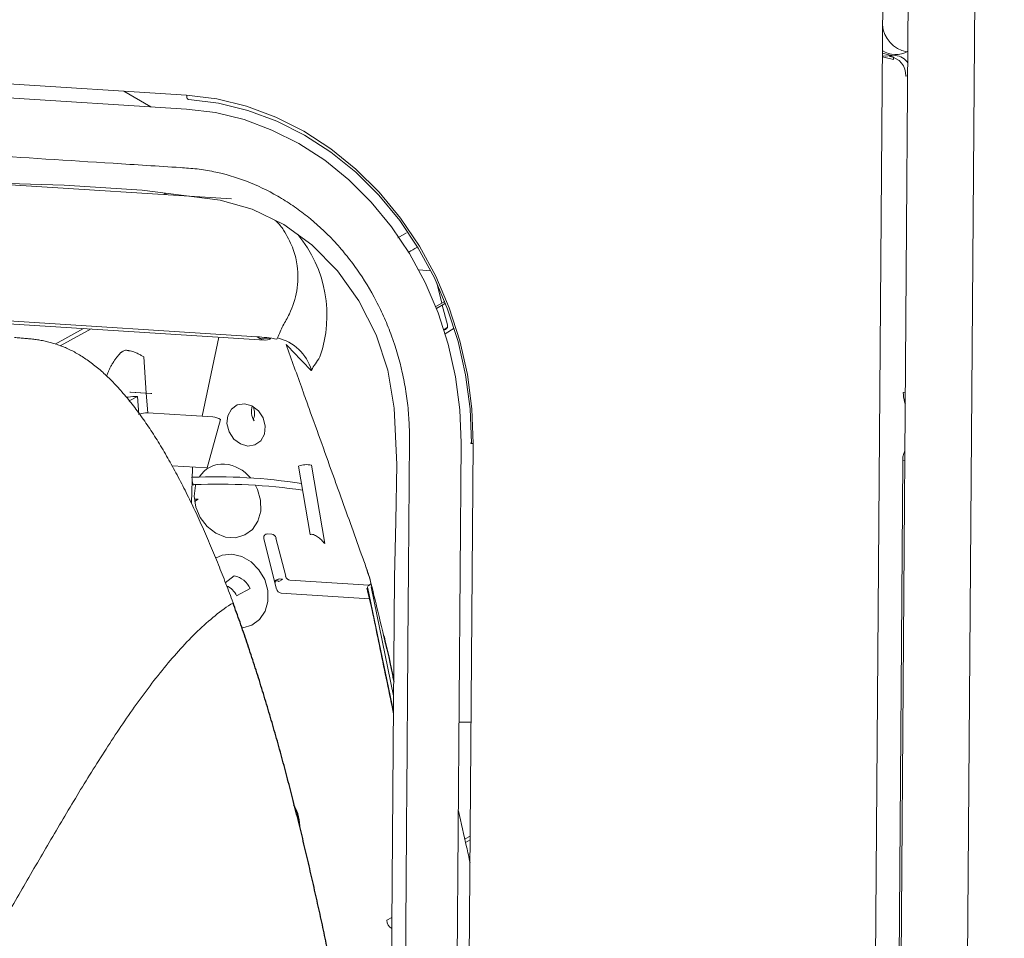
# Model space of a CAD drawing. Header units: millimetres. Extents: x -1472 to 1442, y -78 to 2620.
# Tile 9 of 102: x -963 to -858, y 890 to 988. Entities that reach past the tile are written whole.
import ezdxf

# ---------------------------------------------------------------- set-up
doc = ezdxf.new("R2010")
doc.units = ezdxf.units.MM

msp = doc.modelspace()

# ---------------------------------------------------------------- linework, layer by layer
at = {"color": 144, "linetype": 'Continuous', "lineweight": 18}
for p, q in [((-864.14, 554.27), (-857.75, 1419.85)), ((-873.99, 552.94), (-867.6, 1418.52)), ((-864.86, 1418.58), (-871.25, 553)), ((-869.84, 984.29), (-870.81, 984.54)), ((-870.5, 984.2), (-869.84, 984.29)), ((-1011.5, 984.24), (-945.27, 980.02)), ((-870.81, 984.24), (-870.5, 984.2)), ((-870.04, 984.17), (-869.4, 984.27)), ((-945.28, 978.54), (-1011.51, 982.77)), ((-868.09, 982.11), (-868.31, 982.07)), ((-949.1, 978.79), (-951.98, 980.45)), ((-965.29, 970.51), (-940.45, 968.93)), ((-947.65, 969.56), (-947.61, 969.38)), ((-947.46, 969.37), (-947.49, 969.54)), ((-921.73, 965.31), (-922.67, 964.75)), ((-920.41, 961.32), (-919.18, 961.24)), ((-918.5, 959.94), (-917.95, 957.75)), ((-918.6, 957.39), (-917.63, 957.93)), ((-917.56, 957.75), (-918.53, 957.21)), ((-917.9, 957.56), (-917.36, 955.46)), ((-972.81, 956.41), (-937.71, 954.17)), ((-971.99, 956.05), (-936.89, 953.81)), ((-956.29, 955.05), (-959.33, 953.38)), ((-958.81, 953.18), (-955.49, 955)), ((-917.38, 955.15), (-917.72, 954.92)), ((-917.58, 954.48), (-916.62, 955.09)), ((-943.59, 945.67), (-941.83, 954.13)), ((-936.25, 953.94), (-937.51, 954.02)), ((-949.58, 948.14), (-949.86, 952.03)), ((-950.51, 947.79), (-951.4, 947.32)), ((-951.36, 948.24), (-949.08, 948.09)), ((-949.01, 948.1), (-951.29, 948.25)), ((-950.37, 945.86), (-950.51, 947.79)), ((-949.42, 946.04), (-949.58, 948.12)), ((-949.03, 948.1), (-949, 948.1)), ((-942.46, 945.6), (-949.42, 946.04)), ((-941.65, 945.3), (-943.07, 940.12)), ((-917.21, 763.73), (-915.89, 942.82)), ((-914.6, 942.74), (-915.92, 763.65)), ((-943.07, 940.12), (-946.83, 940.36)), ((-932.05, 932.99), (-933.28, 940.33)), ((-931.9, 940.43), (-930.49, 932.02)), ((-868.61, 940.9), (-869.19, 862.59)), ((-944.66, 939.13), (-944.63, 939.89)), ((-944.76, 936.4), (-944.67, 938.77)), ((-944.44, 936.8), (-944.02, 936.77)), ((-944.02, 936.77), (-944.41, 936.55)), ((-936.6, 933.07), (-936.16, 933.04)), ((-935.63, 927.15), (-936.99, 932.52)), ((-935.7, 932.62), (-934.66, 928.53)), ((-940.16, 928.57), (-941.13, 927.82)), ((-935.58, 928.18), (-935.85, 928.04)), ((-935.39, 927.98), (-935.01, 928.19)), ((-934.21, 928.11), (-925.75, 927.57)), ((-923.11, 915.73), (-925.52, 927.41)), ((-938.46, 927.21), (-939.93, 926.45)), ((-925.7, 926.13), (-935.17, 926.73)), ((-925.88, 927.23), (-923.13, 914.04)), ((-925.11, 926.09), (-925.25, 926.1)), ((-914.82, 912.91), (-916.11, 912.91)), ((-914.91, 900.32), (-915.41, 900.03)), ((-923.84, 891.71), (-923.29, 891.99))]:
    msp.add_line(p, q, dxfattribs=at)
at = {"color": 144, "linetype": 'Continuous', "lineweight": 18, "flags": 128}
for points in [[(-870.81, 984.17), (-870.64, 984.09), (-869.61, 983.84)], [(-945.27, 980.02), (-942.04, 979.62), (-938.84, 978.84), (-935.72, 977.68), (-932.71, 976.16), (-929.84, 974.3), (-927.14, 972.12), (-924.64, 969.63), (-922.37, 966.87), (-920.35, 963.87), (-918.61, 960.65), (-917.17, 957.27), (-916.03, 953.74), (-915.22, 950.12), (-914.74, 946.44), (-914.6, 942.74)], [(-945.03, 979.56), (-945.08, 979.57), (-945.12, 979.59), (-945.16, 979.63), (-945.2, 979.68), (-945.23, 979.75), (-945.25, 979.83), (-945.26, 979.92), (-945.27, 980.02)], [(-914.79, 942.8), (-914.93, 946.45), (-915.41, 950.08), (-916.21, 953.66), (-917.33, 957.13), (-918.75, 960.47), (-920.47, 963.64), (-922.45, 966.6), (-924.69, 969.32), (-927.16, 971.77), (-929.82, 973.93), (-932.65, 975.76), (-935.62, 977.26), (-938.7, 978.4), (-941.84, 979.17), (-945.03, 979.56)], [(-915.89, 942.82), (-916.03, 946.36), (-916.49, 949.89), (-917.26, 953.37), (-918.35, 956.74), (-919.74, 959.99), (-921.4, 963.07), (-923.34, 965.94), (-925.51, 968.59), (-927.91, 970.97), (-930.49, 973.07), (-933.25, 974.85), (-936.13, 976.3), (-939.12, 977.41), (-942.18, 978.16), (-945.28, 978.54)], [(-1010.73, 973.22), (-1008.63, 973.17), (-975.15, 971.03), (-966.78, 970.66), (-958.39, 970.39), (-950.02, 969.87), (-941.68, 968.78), (-938.24, 967.82), (-934.87, 966.19), (-931.85, 964), (-929.1, 961.21), (-926.83, 958.03), (-924.99, 954.39), (-923.74, 950.59), (-923.04, 946.52), (-922.76, 940.48), (-922.87, 934.43), (-923.02, 928.39), (-923.15, 910.25), (-923.82, 819.32), (-924.21, 766.74), (-924.21, 766.74), (-924.21, 766.74)], [(-868.56, 948.2), (-868.36, 948.23), (-868.34, 948.24)], [(-939.08, 947), (-939.85, 946.88), (-940.48, 946.43), (-940.86, 945.72), (-940.95, 944.87), (-940.72, 943.99), (-940.22, 943.22), (-939.51, 942.69), (-938.72, 942.47), (-937.95, 942.59), (-937.32, 943.04), (-936.94, 943.75), (-936.85, 944.6), (-937.08, 945.48), (-937.58, 946.25), (-938.28, 946.78), (-939.08, 947)], [(-914.79, 942.8), (-914.83, 942.8), (-914.85, 942.79), (-914.85, 942.78), (-914.83, 942.77), (-914.8, 942.76), (-914.75, 942.75), (-914.68, 942.74), (-914.6, 942.74)], [(-944.63, 939.89), (-944.62, 940.12), (-944.62, 940.22)], [(-868.39, 940.95), (-868.41, 940.94), (-868.61, 940.9)], [(-944.44, 938.34), (-944.48, 938.3), (-944.52, 938.31), (-944.56, 938.37), (-944.6, 938.46), (-944.64, 938.59), (-944.67, 938.75), (-944.69, 938.93), (-944.71, 939.13)], [(-944.29, 938.34), (-944.31, 938.25), (-944.46, 937.12), (-944.28, 935.94), (-943.81, 934.82), (-943.07, 933.86), (-942.14, 933.14), (-941.1, 932.73), (-940.04, 932.66), (-939.05, 932.95), (-938.23, 933.55), (-937.64, 934.43), (-937.34, 935.5), (-937.36, 936.66), (-937.69, 937.82), (-937.9, 938.26)], [(-940.42, 930.89), (-941.46, 930.78), (-942.17, 930.47)], [(-939.39, 923), (-939.26, 923.01), (-938.27, 923.29), (-937.45, 923.9), (-936.86, 924.78), (-936.56, 925.84), (-936.58, 927.01), (-936.91, 928.17), (-937.52, 929.22), (-938.36, 930.07), (-939.36, 930.64), (-940.42, 930.89)], [(-925.58, 927.69), (-925.68, 927.62), (-925.77, 927.55), (-925.83, 927.49), (-925.88, 927.43), (-925.91, 927.38), (-925.92, 927.32), (-925.91, 927.27), (-925.88, 927.23)], [(-915.49, 900.38), (-915.44, 900.41), (-914.91, 900.72)]]:
    msp.add_lwpolyline(points, dxfattribs=at)
at = {"color": 144, "linetype": 'Continuous', "lineweight": 18}
for centre, radius, start, end in [((-867.59, 987.82), 3.21, 184.8318, 259.2196), ((-869.39, 986.97), 2.59, 236.7441, 300.6096), ((-869.84, 984.13), 0.159, 33.2546, 92.3952), ((-870.32, 982.18), 2.02, 356.9972, 81.8838), ((-870.45, 983.85), 0.839, 358.9222, 16.8158), ((-869.56, 982.49), 1.79, 33.8262, 84.8739), ((-943.78, 956.46), 13.53, 340.8156, 39.7039), ((-917.74, 955.31), 0.406, 269.8402, 20.435), ((-936.81, 955.11), 1.3, 226.3644, 295.7089), ((-936.77, 949.11), 5.09, 17.0177, 76.1395), ((-951.3, 948.12), 0.13, 86.9761, 115.1861), ((-949.02, 947.98), 0.127, 79.9587, 115.5), ((-936.16, 946.21), 2.17, 165.277, 209.1964), ((-941.41, 937.6), 2.94, 85.8711, 148.3515), ((-941.58, 936.52), 4.04, 38.9642, 84.5563), ((-932.4, 937.89), 2.59, 78.9358, 109.8348), ((-942.2, 879.66), 59.52, 81.0742, 92.4177), ((-941.84, 874.74), 63.65, 81.8733, 92.3403), ((-936.61, 932.66), 0.406, 89.8402, 200.435), ((-936.22, 932.51), 0.533, 12.0707, 83.3404), ((-940.64, 926.23), 2.39, 24.3671, 78.4386), ((-934.14, 928.65), 0.542, 192.8017, 262.6094), ((-926.08, 929.44), 0.0446, 26.1534, 69.549), ((-941.86, 925.56), 2.13, 24.8329, 66.3048), ((-935.67, 927.5), 0.56, 60.0046, 108.1949), ((-925.53, 927.41), 0.0957, 23.2317, 52.4992), ((-935.1, 927.26), 0.533, 192.0707, 263.3404), ((-922.72, 891.78), 1.13, 183.8009, 238.6916)]:
    msp.add_arc(centre, radius, start, end, dxfattribs=at)
for points, knots in [([(-980.16, 741.86), (-970.64, 741.26), (-959.92, 740.57), (-948.91, 739.87), (-947.42, 739.78), (-946.83, 739.74), (-946.53, 739.72), (-945.64, 739.69), (-945.04, 739.7), (-943.85, 739.77), (-943.26, 739.83), (-942.08, 740), (-941.51, 740.11), (-939.79, 740.52), (-938.67, 740.88), (-937.02, 741.59), (-936.48, 741.85), (-935.42, 742.41), (-934.9, 742.72), (-933.38, 743.7), (-932.42, 744.44), (-931.06, 745.67), (-930.62, 746.1), (-929.77, 747), (-929.35, 747.47), (-928.17, 748.94), (-927.45, 749.97), (-926.16, 752.16), (-925.58, 753.31), (-924.82, 755.13), (-924.59, 755.74), (-924.16, 756.99), (-923.97, 757.62), (-923.46, 759.53), (-923.2, 760.83), (-922.83, 763.5), (-922.74, 764.86), (-922.72, 766.91), (-922.71, 767.59), (-922.7, 768.95), (-922.69, 771), (-922.65, 775.77), (-922.54, 790.78), (-922.28, 826.24), (-921.96, 869.89), (-921.68, 908.08), (-921.54, 927.17), (-921.46, 936.72), (-921.43, 940.81), (-921.42, 942.86), (-921.41, 943.54), (-921.44, 944.91), (-921.48, 945.59), (-921.61, 946.97), (-921.7, 947.65), (-921.91, 949), (-922.03, 949.67), (-922.48, 951.66), (-922.86, 952.97), (-923.56, 954.89), (-923.82, 955.53), (-924.36, 956.77), (-924.66, 957.38), (-925.59, 959.17), (-926.28, 960.31), (-927.43, 961.93), (-927.83, 962.46), (-928.66, 963.49), (-929.1, 963.99), (-930.44, 965.41), (-931.38, 966.29), (-932.88, 967.48), (-933.39, 967.85), (-934.43, 968.57), (-934.97, 968.9), (-936.61, 969.85), (-937.72, 970.38), (-940, 971.25), (-941.17, 971.59), (-942.95, 971.96), (-943.55, 972.06), (-944.45, 972.16), (-944.75, 972.19), (-945.35, 972.24), (-945.64, 972.26), (-948.34, 972.43), (-955.53, 972.89), (-972.29, 973.96), (-991.46, 975.18), (-1005.83, 976.09), (-1011.22, 976.44), (-1011.82, 976.48), (-1013.02, 976.51), (-1013.62, 976.5), (-1015.41, 976.39), (-1016.61, 976.21), (-1018.1, 975.85), (-1018.4, 975.77), (-1018.99, 975.6), (-1019.28, 975.51), (-1020.16, 975.21), (-1020.73, 974.99), (-1022.41, 974.26), (-1023.5, 973.67), (-1025.06, 972.64), (-1025.58, 972.26), (-1026.57, 971.48), (-1027.05, 971.07), (-1028.44, 969.77), (-1029.3, 968.83), (-1030.5, 967.3), (-1030.88, 966.77), (-1031.61, 965.66), (-1031.95, 965.1), (-1032.92, 963.36), (-1033.48, 962.15), (-1034.2, 960.26), (-1034.42, 959.61), (-1034.81, 958.3), (-1034.99, 957.63), (-1035.44, 955.61), (-1035.65, 954.25), (-1035.82, 952.19), (-1035.86, 951.5), (-1035.88, 950.46), (-1035.88, 950.11), (-1035.88, 949.42), (-1035.9, 947.68), (-1035.99, 934.83), (-1036.25, 900.09), (-1036.49, 866.74), (-1036.66, 844.51)], [0, 0, 0, 0, 0.0625, 0.070313, 0.072266, 0.072266, 0.074219, 0.074219, 0.078125, 0.078125, 0.082031, 0.082031, 0.085938, 0.085938, 0.09375, 0.09375, 0.097656, 0.097656, 0.101563, 0.101563, 0.109375, 0.109375, 0.113281, 0.113281, 0.117188, 0.117188, 0.125, 0.125, 0.132813, 0.132813, 0.136719, 0.136719, 0.140625, 0.140625, 0.148438, 0.148438, 0.15625, 0.15625, 0.160156, 0.160156, 0.164063, 0.171875, 0.1875, 0.25, 0.375, 0.4375, 0.46875, 0.484375, 0.492188, 0.492188, 0.496094, 0.496094, 0.5, 0.5, 0.503906, 0.503906, 0.507813, 0.507813, 0.515625, 0.515625, 0.519531, 0.519531, 0.523438, 0.523438, 0.53125, 0.53125, 0.535156, 0.535156, 0.539063, 0.539063, 0.546875, 0.546875, 0.550781, 0.550781, 0.554688, 0.554688, 0.5625, 0.5625, 0.570313, 0.570313, 0.574219, 0.574219, 0.576172, 0.576172, 0.578125, 0.578125, 0.59375, 0.625, 0.6875, 0.71875, 0.71875, 0.722656, 0.722656, 0.726563, 0.726563, 0.734375, 0.734375, 0.736328, 0.736328, 0.738281, 0.738281, 0.742188, 0.742188, 0.75, 0.75, 0.753906, 0.753906, 0.757813, 0.757813, 0.765625, 0.765625, 0.769531, 0.769531, 0.773438, 0.773438, 0.78125, 0.78125, 0.785156, 0.785156, 0.789063, 0.789063, 0.796875, 0.796875, 0.800781, 0.800781, 0.802734, 0.802734, 0.804688, 0.8125, 0.875, 1, 1, 1, 1]), ([(-935.55, 954.05), (-935.36, 954.48), (-934.98, 955.35), (-934.02, 956.96), (-933.35, 959.07), (-933.31, 961.4), (-933.76, 963.5), (-934.54, 965.04), (-935.2, 966.09), (-935.67, 966.52), (-935.78, 966.63)], [0, 0, 0, 0, 0.11365, 0.227346, 0.439094, 0.650757, 0.78204, 0.913176, 0.979114, 1, 1, 1, 1]), ([(-921.56, 963.19), (-921.54, 963.2), (-921.22, 963.38), (-920.91, 963.56), (-920.62, 963.72)], [0, 0, 0, 0, 0.070749, 1, 1, 1, 1]), ([(-940.3, 925.7), (-940.43, 926.04), (-940.68, 926.72), (-941.06, 927.73), (-941.46, 928.75), (-941.86, 929.77), (-942.28, 930.79), (-942.7, 931.8), (-943.14, 932.81), (-943.58, 933.82), (-944.03, 934.81), (-944.49, 935.8), (-944.95, 936.77), (-945.43, 937.73), (-945.91, 938.67), (-946.4, 939.6), (-946.9, 940.51), (-947.4, 941.4), (-947.91, 942.27), (-948.43, 943.12), (-948.95, 943.94), (-949.48, 944.73), (-950.01, 945.5), (-950.55, 946.23), (-951.09, 946.94), (-951.63, 947.62), (-952.18, 948.26), (-952.72, 948.87), (-953.28, 949.45), (-953.83, 949.99), (-954.38, 950.49), (-954.93, 950.96), (-955.49, 951.39), (-956.04, 951.78), (-956.59, 952.14), (-957.14, 952.47), (-957.69, 952.75), (-958.24, 953.01), (-958.79, 953.22), (-959.33, 953.41), (-959.88, 953.57), (-960.42, 953.7), (-960.96, 953.81), (-961.5, 953.89), (-962.04, 953.95), (-962.58, 954), (-963.13, 954.04), (-963.49, 954.07), (-963.68, 954.08)], [0, 0, 0, 0, 0.027203, 0.054546, 0.081994, 0.109514, 0.13707, 0.164626, 0.192146, 0.219595, 0.246936, 0.274133, 0.30115, 0.327952, 0.354503, 0.38077, 0.406718, 0.432316, 0.457534, 0.48234, 0.50671, 0.530616, 0.554038, 0.576956, 0.599352, 0.621215, 0.642537, 0.663312, 0.683541, 0.70323, 0.72239, 0.741038, 0.759195, 0.77689, 0.794157, 0.811033, 0.827561, 0.843789, 0.859764, 0.875538, 0.891159, 0.906676, 0.922137, 0.937583, 0.953056, 0.968592, 0.984228, 1, 1, 1, 1]), ([(-937.71, 954.17), (-937.38, 954.15), (-937.04, 954.12), (-936.33, 954.03), (-935.97, 953.98), (-935.6, 953.9)], [0, 0, 0, 0, 0.5, 0.5, 1, 1, 1, 1]), ([(-952.43, 952.34), (-952.41, 952.37), (-952.37, 952.41), (-952.3, 952.47), (-952.23, 952.52), (-952.13, 952.59), (-951.99, 952.66), (-951.88, 952.7), (-951.82, 952.72)], [0, 0, 0, 0, 0.119441, 0.24103, 0.36532, 0.492829, 0.748615, 1, 1, 1, 1]), ([(-951.82, 952.72), (-951.78, 952.72), (-951.7, 952.72), (-951.57, 952.7), (-951.43, 952.68), (-951.26, 952.64), (-951.04, 952.58), (-950.8, 952.5), (-950.55, 952.39), (-950.33, 952.29), (-950.09, 952.16), (-949.95, 952.08), (-949.86, 952.03)], [0, 0, 0, 0, 0.058204, 0.119171, 0.183028, 0.249886, 0.368515, 0.499517, 0.616605, 0.749487, 0.852843, 1, 1, 1, 1]), ([(-934.6, 953.33), (-934.32, 952.52), (-934.03, 951.72), (-933.45, 950.1), (-933.16, 949.29), (-932.87, 948.49)], [0, 0, 0, 0, 0.5, 0.5, 1, 1, 1, 1]), ([(-953.82, 949.94), (-953.8, 950), (-953.76, 950.12), (-953.7, 950.29), (-953.64, 950.43), (-953.56, 950.62), (-953.45, 950.87), (-953.27, 951.19), (-953.08, 951.5), (-952.87, 951.81), (-952.65, 952.09), (-952.5, 952.26), (-952.43, 952.34)], [0, 0, 0, 0, 0.075732, 0.141177, 0.196332, 0.2412, 0.373113, 0.490308, 0.631807, 0.763883, 0.886591, 1, 1, 1, 1]), ([(-931, 952.01), (-931.17, 951.75), (-931.33, 951.5), (-931.64, 951.04), (-931.78, 950.82), (-931.9, 950.6)], [0, 0, 0, 0, 0.5, 0.5, 1, 1, 1, 1]), ([(-932.87, 948.49), (-932.86, 948.45), (-932.85, 948.42), (-932.84, 948.39), (-932.61, 947.76), (-932.38, 947.13), (-932.16, 946.5), (-931.25, 943.98), (-930.35, 941.47), (-929.45, 938.95), (-929.27, 938.45), (-929.09, 937.95), (-928.91, 937.45), (-928.13, 935.28), (-927.35, 933.11), (-926.57, 930.93), (-926.39, 930.44), (-926.22, 929.95), (-926.04, 929.46)], [-0.00010792, -0.00010792, -0.00010792, -0.00010792, 0, 0, 0, 0.00201151, 0.00201151, 0.00201151, 0.0100599, 0.0100599, 0.0100599, 0.0116582, 0.0116582, 0.0116582, 0.01860851, 0.01860851, 0.01860851, 0.02017622, 0.02017622, 0.02017622, 0.02017622]), ([(-950.51, 947.79), (-950.86, 947.78), (-951.27, 947.76), (-951.65, 947.7), (-951.7, 947.69)], [0, 0, 0, 0, 0.846581, 1, 1, 1, 1]), ([(-868.56, 948.2), (-868.54, 947.86), (-868.52, 947.44), (-868.37, 947.07), (-868.34, 947)], [0, 0, 0, 0, 0.824598, 1, 1, 1, 1]), ([(-938.08, 945.48), (-938.05, 945.54), (-938.02, 945.61), (-937.99, 945.78), (-937.99, 945.89), (-938, 946.11), (-938.02, 946.24), (-938.06, 946.46), (-938.1, 946.57), (-938.14, 946.66)], [0, 0, 0, 0, 0.25, 0.25, 0.5, 0.5, 0.75, 0.75, 1, 1, 1, 1]), ([(-938.05, 945.16), (-938.08, 945.22), (-938.1, 945.29), (-938.11, 945.4), (-938.1, 945.45), (-938.08, 945.48)], [0, 0, 0, 0, 0.5, 0.5, 1, 1, 1, 1]), ([(-868.38, 942), (-868.46, 941.81), (-868.6, 941.47), (-868.61, 941.08), (-868.61, 940.9)], [0, 0, 0, 0, 0.533263, 1, 1, 1, 1]), ([(-932.05, 932.99), (-931.96, 933.04), (-931.83, 933.03), (-931.61, 932.96), (-931.54, 932.92), (-931.39, 932.85), (-931.32, 932.8), (-931.11, 932.65), (-930.97, 932.54), (-930.72, 932.29), (-930.6, 932.16), (-930.49, 932.02)], [0, 0, 0, 0, 0.25, 0.25, 0.375, 0.375, 0.5, 0.5, 0.75, 0.75, 1, 1, 1, 1]), ([(-925.47, 927.48), (-925.55, 927.82), (-925.64, 928.16), (-925.79, 928.66), (-925.84, 928.82), (-925.95, 929.15), (-926.01, 929.32), (-926.07, 929.49)], [0, 0, 0, 0, 0.5, 0.5, 0.75, 0.75, 1, 1, 1, 1]), ([(-926.04, 929.46), (-926.04, 929.46), (-926.04, 929.45), (-926.04, 929.44), (-926.04, 929.44), (-926.04, 929.44), (-926.04, 929.44)], [0, 0, 0, 0, 0.00002446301, 0.00002446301, 0.00002446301, 0.00002452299, 0.00002452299, 0.00002452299, 0.00002452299]), ([(-935.8, 927.82), (-935.79, 927.89), (-935.79, 927.97), (-935.74, 928.03), (-935.72, 928.05)], [0, 0, 0, 0, 0.742931, 1, 1, 1, 1]), ([(-935.58, 928.17), (-935.55, 928.19), (-935.47, 928.23), (-935.3, 928.25), (-935.13, 928.23), (-935.04, 928.2), (-935.01, 928.19)], [0, 0, 0, 0, 0.2048474, 0.5202954, 0.8565484, 1, 1, 1, 1]), ([(-925.44, 927.44), (-925.44, 927.44), (-925.44, 927.44), (-925.44, 927.43), (-925.44, 927.43), (-925.44, 927.43), (-925.44, 927.43)], [0, 0, 0, 0, 0.00001323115, 0.00001323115, 0.00001323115, 0.00001329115, 0.00001329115, 0.00001329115, 0.00001329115]), ([(-925.44, 927.43), (-925.44, 927.43), (-925.27, 926.73), (-924.75, 924.57), (-924.23, 922.41), (-923.88, 920.95)], [0, 0, 0, 0, 0.000009, 0.324104, 1, 1, 1, 1]), ([(-925.97, 927.26), (-925.78, 926.47), (-925.33, 924.59), (-924.48, 920.31), (-923.7, 916.63), (-923.18, 914.04), (-923.13, 913.79)], [0, 0, 0, 0, 0.179427, 0.425581, 0.94437, 1, 1, 1, 1]), ([(-940.3, 925.7), (-941.59, 924.87), (-942.86, 923.83), (-945.32, 921.47), (-946.52, 920.14), (-948.84, 917.3), (-949.97, 915.79), (-952.17, 912.67), (-953.24, 911.05), (-955.33, 907.77), (-956.36, 906.11), (-958.37, 902.76), (-959.36, 901.08), (-961.31, 897.75), (-962.26, 896.09), (-964.17, 892.79), (-965.11, 891.16), (-967.01, 887.89), (-967.96, 886.25), (-969.84, 883.04), (-970.78, 881.46), (-972.63, 878.36), (-973.54, 876.85), (-974.91, 874.6), (-975.36, 873.86), (-976.28, 872.36), (-976.74, 871.61), (-977.66, 870.12), (-978.12, 869.39), (-979.04, 867.93), (-979.49, 867.2), (-980.38, 865.78), (-980.82, 865.09), (-981.7, 863.7), (-982.14, 863.02), (-983.44, 860.97), (-984.33, 859.59), (-985.62, 857.58), (-986.04, 856.93), (-986.87, 855.64), (-987.28, 855), (-987.68, 854.37)], [0, 0, 0, 0, 0.0625, 0.0625, 0.125, 0.125, 0.1875, 0.1875, 0.25, 0.25, 0.3125, 0.3125, 0.375, 0.375, 0.4375, 0.4375, 0.5, 0.5, 0.5625, 0.5625, 0.625, 0.625, 0.6875, 0.6875, 0.71875, 0.71875, 0.75, 0.75, 0.78125, 0.78125, 0.8125, 0.8125, 0.84375, 0.84375, 0.875, 0.875, 0.9375, 0.9375, 0.96875, 0.96875, 1, 1, 1, 1]), ([(-914.93, 897.87), (-915.05, 898.43), (-915.45, 900.29), (-915.88, 902.13), (-916.18, 903.41)], [0, 0, 0, 0, 0.306047, 1, 1, 1, 1])]:
    msp.add_open_spline(points, degree=3, knots=knots, dxfattribs=at)
for points in [[(-935.6, 953.9), (-935.58, 953.95), (-935.56, 954), (-935.55, 954.05)], [(-931.93, 950.55), (-932.81, 951.45), (-933.7, 952.38), (-934.6, 953.33)], [(-931.9, 950.6), (-931.91, 950.58), (-931.92, 950.56), (-931.93, 950.55)], [(-949.42, 946.04), (-949.73, 946.06), (-950.06, 945.99), (-950.37, 945.86)], [(-941.65, 945.3), (-941.88, 945.47), (-942.16, 945.58), (-942.46, 945.6)], [(-926.04, 929.44), (-925.8, 928.78), (-925.6, 928.12), (-925.44, 927.44)]]:
    msp.add_open_spline(points, degree=3, dxfattribs=at)
at = {"color": 7, "linetype": 'Continuous', "lineweight": 25}
for points, knots in [([(-926.31, 868.2), (-926.43, 868.86), (-926.66, 870.18), (-927.02, 872.19), (-927.39, 874.24), (-927.78, 876.32), (-928.17, 878.44), (-928.58, 880.6), (-929.01, 882.78), (-929.45, 885), (-929.9, 887.24), (-930.38, 889.5), (-930.86, 891.78), (-931.37, 894.08), (-931.89, 896.39), (-932.43, 898.71), (-932.98, 901.03), (-933.56, 903.35), (-934.15, 905.67), (-934.76, 907.99), (-935.39, 910.29), (-936.04, 912.57), (-936.7, 914.84), (-937.39, 917.08), (-938.09, 919.29), (-938.81, 921.46), (-939.54, 923.6), (-940.05, 925), (-940.3, 925.7)], [0, 0, 0, 0, 0.033916, 0.068558, 0.103898, 0.139901, 0.176533, 0.213754, 0.251523, 0.289797, 0.328527, 0.367664, 0.407156, 0.446949, 0.486983, 0.527201, 0.567539, 0.607935, 0.648323, 0.688634, 0.728801, 0.768754, 0.808423, 0.847735, 0.88662, 0.925006, 0.962822, 1, 1, 1, 1]), ([(-924.16, 922.14), (-924.08, 921.78), (-923.91, 921.09), (-923.68, 920.09), (-923.49, 919.23), (-923.35, 918.58), (-923.23, 917.98), (-923.14, 917.46), (-923.1, 917.27)], [0, 0, 0, 0, 0.311439, 0.592903, 0.758267, 0.875376, 0.95547, 1, 1, 1, 1]), ([(-933.16, 901.83), (-933.2, 902.26), (-933.29, 903.03), (-933.63, 903.75), (-933.79, 904.07)], [0, 0, 0, 0, 0.550576, 1, 1, 1, 1])]:
    msp.add_open_spline(points, degree=3, knots=knots, dxfattribs=at)

doc.saveas('drawing.dxf')
